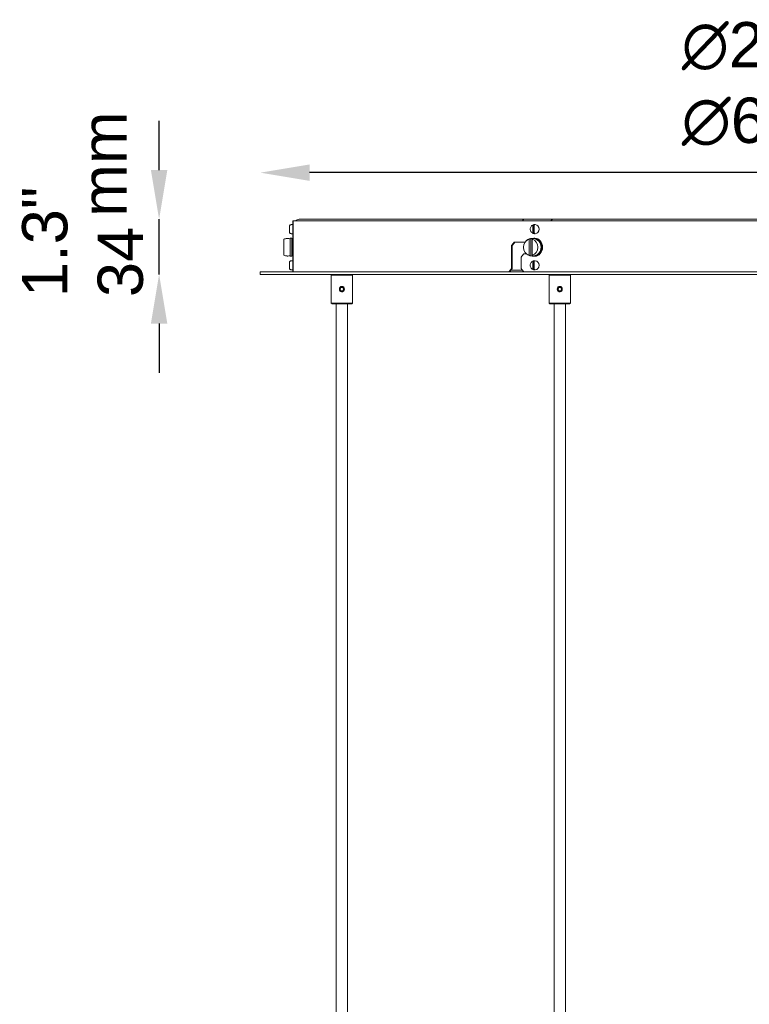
# Model space of a CAD drawing. Header units: millimetres. Extents: x 996 to 3448, y 154 to 3513.
# Tile 5 of 6: x 2290 to 2734, y 2914 to 3513. Entities that reach past the tile are written whole.
import ezdxf

# ---------------------------------------------------------------- set-up
doc = ezdxf.new("R2010")
doc.units = ezdxf.units.MM
doc.header["$LTSCALE"] = 12
for name, color, linetype, lineweight in [('Symbol (ISO)', 7, 'Continuous', 25), ('Widoczne (ISO)', 7, 'Continuous', 50), ('Wymiar (ISO)', 7, 'Continuous', 25)]:
    doc.layers.add(name, color=color, linetype=linetype, lineweight=lineweight)
doc.styles.add('Tekst notatki (ISO)', font='arial.ttf')
doc.dimstyles.new('Domyślne (ISO)', dxfattribs={"dimscale": 12, "dimtxt": 2.3, "dimasz": 2.5, "dimexe": 3.175, "dimexo": 0, "dimgap": 0.762, "dimtad": 1, "dimdec": 1, "dimlfac": 0.03937, "dimzin": 0, "dimdsep": 46, "dimtxsty": 'Tekst notatki (ISO)', "dimcen": 0.09, "dimdle": 10, "dimclrd": 256, "dimclre": 256, "dimclrt": 256, "dimazin": 2, "dimtfac": 1, "dimtmove": 0, "dimatfit": 3, "dimfxl": 0, "dimtolj": 1, "dimlwd": -1, "dimlwe": -1, "dimarcsym": 0})

# ---------------------------------------------------------------- blocks, each defined once
blk = doc.blocks.new('*D6')
at = {"layer": 'Defpoints', "color": 0, "transparency": 16777216}
for p in [(2374.8, 3391.73), (2616.03, 3391.73), (2436.44, 3358.23)]:
    blk.add_point(p, dxfattribs=at)
at = {"layer": 'Wymiar (ISO)', "transparency": 16777216}
for p, q in [((2374.8, 3421.73), (2374.8, 3451.73)), ((2374.8, 3358.23), (2374.8, 3391.73)), ((2374.8, 3328.23), (2374.8, 3298.23))]:
    blk.add_line(p, q, dxfattribs=at)
for points in [[(2369.8, 3421.73), (2379.8, 3421.73), (2374.8, 3391.73)], [(2369.8, 3328.23), (2379.8, 3328.23), (2374.8, 3358.23)]]:
    blk.add_solid(points, dxfattribs=at)
at = {"layer": 'Wymiar (ISO)', "transparency": 16777216, "insert": (2291.35, 3344.34), "char_height": 27.6, "attachment_point": 1, "rotation": 90, "style": 'Tekst notatki (ISO)'}
blk.add_mtext('\\A1;1.3"\\P34', dxfattribs=at)
blk = doc.blocks.new('*D7')
at = {"layer": 'Defpoints', "color": 0, "transparency": 16777216}
for p in [(2436.44, 3420.14), (2436.44, 3358.23), (3066.44, 3358.23)]:
    blk.add_point(p, dxfattribs=at)
at = {"layer": 'Wymiar (ISO)', "transparency": 16777216}
blk.add_line((3036.44, 3420.14), (2466.44, 3420.14), dxfattribs=at)
for points in [[(2466.44, 3425.14), (2466.44, 3415.14), (2436.44, 3420.14)], [(3036.44, 3425.14), (3036.44, 3415.14), (3066.44, 3420.14)]]:
    blk.add_solid(points, dxfattribs=at)
at = {"layer": 'Wymiar (ISO)', "transparency": 16777216, "insert": (2693.07, 3511.83), "char_height": 27.6, "attachment_point": 1, "style": 'Tekst notatki (ISO)'}
blk.add_mtext('\\A1;{\\fAIGDT|b0|i0;\\ln}\\fArial|b0|i0;{\\H27.6000;24.8"}\\P∅63', dxfattribs=at)

msp = doc.modelspace()

# ---------------------------------------------------------------- linework, layer by layer
at = {"layer": 'Widoczne (ISO)', "linetype": 'Continuous', "lineweight": 5}
for p, q in [((2454.17, 3384.02), (2454.17, 3387.43)), ((2455.17, 3388.45), (2455.17, 3388.48)), ((2456.17, 3388.48), (2455.17, 3388.48)), ((2456.17, 3382.98), (2456.17, 3388.48)), ((2456.2, 3387.23), (2456.17, 3387.23)), ((3046.67, 3390.73), (2456.2, 3390.73)), ((2456.2, 3387.73), (2456.2, 3390.73)), ((2456.2, 3387.73), (2456.2, 3390.73)), ((2456.37, 3390.73), (2456.2, 3390.73)), ((2456.37, 3359.73), (2456.37, 3390.73)), ((2460.17, 3391.73), (2460.64, 3391.73)), ((2461.64, 3391.73), (2460.64, 3391.73)), ((2461.64, 3391.73), (2597.05, 3391.73)), ((2597.14, 3391.73), (2597.05, 3391.73)), ((2597.14, 3391.73), (2614.46, 3391.73)), ((2602.46, 3384.02), (2602.45, 3387.43)), ((2602.97, 3383), (2602.94, 3388.44)), ((2603.14, 3387.43), (2603.16, 3384.02)), ((2603.8, 3388.48), (2603.3, 3388.48)), ((2614.46, 3391.73), (2614.7, 3391.73)), ((2616.03, 3391.73), (2614.7, 3391.73)), ((2616.03, 3391.73), (2886.84, 3391.73)), ((2454.17, 3384.02), (2454.17, 3384.02)), ((2455.17, 3382.98), (2455.17, 3383.01)), ((2456.17, 3382.98), (2455.17, 3382.98)), ((2456.2, 3384.23), (2456.17, 3384.23)), ((2456.2, 3377.73), (2456.2, 3383.73)), ((2456.2, 3377.73), (2456.2, 3383.73)), ((2603.8, 3382.98), (2603.3, 3382.98)), ((2450.69, 3379.63), (2450.69, 3369.83)), ((2452.69, 3380.02), (2452.69, 3380.11)), ((2454.69, 3380.23), (2454.69, 3369.23)), ((2455.69, 3380.23), (2454.69, 3380.23)), ((2455.69, 3369.23), (2455.69, 3380.23)), ((2456.2, 3377.73), (2455.69, 3377.73)), ((2456.2, 3377.73), (2456.2, 3377.73)), ((2456.2, 3377.73), (2456.2, 3377.73)), ((2456.22, 3375.73), (2456.22, 3372.73)), ((2456.22, 3375.73), (2456.22, 3372.73)), ((2589.34, 3375.73), (2589.74, 3375.73)), ((2589.34, 3361.73), (2589.34, 3375.73)), ((2589.74, 3375.73), (2589.74, 3361.73)), ((2597.6, 3377.73), (2591.02, 3377.73)), ((2600.19, 3369.83), (2600.19, 3379.63)), ((2601.19, 3369.43), (2601.19, 3380.02)), ((2601.93, 3379.63), (2601.93, 3369.83)), ((2603.56, 3380.23), (2603.06, 3380.23)), ((2452.69, 3369.34), (2452.69, 3369.43)), ((2455.69, 3369.23), (2454.69, 3369.23)), ((2456.22, 3371.73), (2455.69, 3371.73)), ((2456.2, 3365.73), (2456.2, 3369.23)), ((2456.2, 3365.73), (2456.2, 3369.23)), ((2596.94, 3370.73), (2598.46, 3370.73)), ((2603.56, 3369.23), (2603.06, 3369.23)), ((2454.17, 3362.02), (2454.17, 3365.43)), ((2455.17, 3366.45), (2455.17, 3366.48)), ((2456.17, 3366.48), (2455.17, 3366.48)), ((2456.17, 3360.98), (2456.17, 3366.48)), ((2456.2, 3365.23), (2456.17, 3365.23)), ((2595.24, 3368.73), (2595.24, 3361.73)), ((2602.46, 3362.02), (2602.45, 3365.43)), ((2602.97, 3361), (2602.94, 3366.44)), ((2603.14, 3365.43), (2603.16, 3362.02)), ((2603.8, 3366.48), (2603.3, 3366.48)), ((3066.44, 3359.73), (2436.44, 3359.73)), ((2436.44, 3358.23), (2436.44, 3359.73)), ((2436.44, 3358.23), (3066.44, 3358.23)), ((2454.17, 3362.02), (2454.17, 3362.02)), ((2455.17, 3360.98), (2455.17, 3361.01)), ((2456.17, 3360.98), (2455.17, 3360.98)), ((2456.2, 3362.23), (2456.17, 3362.23)), ((2456.2, 3359.73), (2456.2, 3361.73)), ((2456.2, 3359.73), (2456.2, 3361.73)), ((2480.1, 3358.23), (2479.6, 3357.73)), ((2492.6, 3357.73), (2479.6, 3357.73)), ((2479.6, 3340.73), (2479.6, 3357.73)), ((2492.1, 3358.23), (2492.6, 3357.73)), ((2492.6, 3340.73), (2492.6, 3357.73)), ((2596.09, 3360.73), (2588.9, 3360.73)), ((2589.74, 3361.73), (2589.34, 3361.73)), ((2603.8, 3360.98), (2603.3, 3360.98)), ((2612.77, 3358.23), (2612.27, 3357.73)), ((2625.27, 3357.73), (2612.27, 3357.73)), ((2612.27, 3340.73), (2612.27, 3357.73)), ((2624.77, 3358.23), (2625.27, 3357.73)), ((2625.27, 3340.73), (2625.27, 3357.73)), ((2484.95, 3349.23), (2485.53, 3350.23)), ((2485.53, 3348.23), (2484.95, 3349.23)), ((2485.53, 3350.23), (2486.68, 3350.23)), ((2486.68, 3348.23), (2485.53, 3348.23)), ((2486.68, 3350.23), (2487.26, 3349.23)), ((2487.26, 3349.23), (2486.68, 3348.23)), ((2617.61, 3349.23), (2618.19, 3350.23)), ((2618.19, 3348.23), (2617.61, 3349.23)), ((2618.19, 3350.23), (2619.35, 3350.23)), ((2619.35, 3348.23), (2618.19, 3348.23)), ((2619.35, 3350.23), (2619.92, 3349.23)), ((2619.92, 3349.23), (2619.35, 3348.23)), ((2479.6, 3340.73), (2492.6, 3340.73)), ((2480.1, 3340.23), (2479.6, 3340.73)), ((2492.1, 3340.23), (2480.1, 3340.23)), ((2482.6, 1688.23), (2482.6, 3340.23)), ((2489.6, 1688.23), (2489.6, 3340.23)), ((2492.1, 3340.23), (2492.6, 3340.73)), ((2612.27, 3340.73), (2625.27, 3340.73)), ((2612.77, 3340.23), (2612.27, 3340.73)), ((2624.77, 3340.23), (2612.77, 3340.23)), ((2615.27, 1808.23), (2615.27, 3340.23)), ((2622.27, 1808.23), (2622.27, 3340.23)), ((2624.77, 3340.23), (2625.27, 3340.73))]:
    msp.add_line(p, q, dxfattribs=at)
for centre in [(2486.1, 3349.23), (2618.77, 3349.23)]:
    msp.add_circle(centre, 1.5, dxfattribs=at)
for centre, radius, start, end in [((2460.17, 3388.73), 3, 90, 138.18969), ((2452.69, 3374.73), 5.29, 90, 112.20765), ((2452.69, 3374.73), 5.39, 68.19859, 90), ((2602.06, 3374.73), 5.39, 102.38165, 137.96889), ((2602.06, 3374.73), 5.39, 42.03111, 90), ((2452.69, 3374.73), 5.29, 247.79235, 270), ((2452.69, 3374.73), 5.39, 270, 291.80141), ((2602.06, 3374.73), 5.39, 222.03111, 257.61835), ((2602.06, 3374.73), 5.39, 270, 317.96889)]:
    msp.add_arc(centre, radius, start, end, dxfattribs=at)
for centre, major_axis, ratio, start_param, end_param in [((2597.14, 3388.73), (0, 3), 0.5, 0, 0.841069), ((2603.3, 3385.73), (0, 2.75), 0.866025, 6.143086, 6.435031), ((2603.8, 3385.73), (0, 2.75), 0.866025, 3.141593, 6.283185), ((2614.46, 3388.73), (0, 3), 0.5, 0, 0.841069), ((2603.3, 3385.73), (0, -2.75), 0.866025, 6.143086, 6.435031), ((2751.44, 3392.73), (285.18, 285.18), 0.267949, 1.883424, 1.890208), ((2751.44, 3392.73), (-284.4, -284.4), 0.267949, 5.025155, 5.031958), ((2601.06, 3374.73), (0, 5), 0.866025, 0.201358, 2.940235), ((2601.19, 3374.73), (0, 5.29), 0.5, 0, 0.387597), ((2602.06, 3374.73), (0, 5.39), 0.866025, 6.096406, 6.469965), ((2602.93, 3374.73), (0, 5.29), 0.5, 0, 0.387597), ((2601.06, 3374.73), (0, -5), 0.866025, 0.201358, 2.940235), ((2603.06, 3374.73), (0, -5.5), 0.866025, 6.078398, 9.629565), ((2603.56, 3374.73), (0, 5.5), 0.866025, 3.141593, 6.283185), ((2603.06, 3374.73), (0, 5), 0.866025, 3.906985, 5.517792), ((2751.44, 3378.73), (285.18, 285.18), 0.267949, 1.859696, 1.866473), ((2601.19, 3374.73), (0, -5.29), 0.5, 5.895589, 6.283185), ((2602.06, 3374.73), (0, -5.39), 0.866025, 6.096406, 6.469965), ((2602.93, 3374.73), (0, -5.29), 0.5, 5.895589, 6.283185), ((2604.3, 3372.73), (0, -3.5), 0.866025, 6.17449, 6.203118), ((2605.3, 3372.73), (0, -3.5), 0.866025, 6.025875, 6.035823), ((2603.3, 3363.73), (0, 2.75), 0.866025, 6.143086, 6.435031), ((2603.8, 3363.73), (0, 2.75), 0.866025, 3.141593, 6.283185), ((2751.44, 3378.73), (285.18, 285.18), 0.267949, 1.890208, 1.896995), ((2751.44, 3378.73), (-284.4, -284.4), 0.267949, 5.031958, 5.038763), ((2751.44, 3351.73), (285.18, -285.18), 0.267949, 4.416712, 4.423489), ((2603.3, 3363.73), (0, -2.75), 0.866025, 6.143086, 6.435031)]:
    msp.add_ellipse(centre, major_axis=major_axis, ratio=ratio, start_param=start_param, end_param=end_param, dxfattribs=at)
for points, knots in [([(2455.17, 3388.45), (2455.04, 3388.45), (2454.9, 3388.42), (2454.67, 3388.32), (2454.55, 3388.24), (2454.37, 3388.06), (2454.29, 3387.94), (2454.2, 3387.71), (2454.17, 3387.56), (2454.17, 3387.43)], [0, 0, 0, 0, 0.0370087, 0.0370087, 0.0742216, 0.0742216, 0.1114924, 0.1114924, 0.1494447, 0.1494447, 0.1494447, 0.1494447]), ([(2456.2, 3387.73), (2456.2, 3387.73), (2456.2, 3387.68), (2456.2, 3387.47), (2456.2, 3387.32), (2456.2, 3386.96), (2456.2, 3386.74), (2456.2, 3386.25), (2456.21, 3385.98), (2456.21, 3385.48), (2456.2, 3385.21), (2456.2, 3384.71), (2456.2, 3384.49), (2456.2, 3384.13), (2456.2, 3383.98), (2456.2, 3383.78), (2456.2, 3383.73), (2456.2, 3383.73)], [0.3013503, 0.3013503, 0.3013503, 0.3013503, 0.3766879, 0.3766879, 0.4520255, 0.4520255, 0.5273631, 0.5273631, 0.6027007, 0.6027007, 0.6780383, 0.6780383, 0.7533759, 0.7533759, 0.8287135, 0.8287135, 0.904051, 0.904051, 0.904051, 0.904051]), ([(2456.2, 3387.73), (2456.2, 3387.73), (2456.2, 3387.68), (2456.2, 3387.47), (2456.2, 3387.32), (2456.2, 3386.96), (2456.2, 3386.74), (2456.2, 3386.25), (2456.21, 3385.98), (2456.21, 3385.48), (2456.2, 3385.21), (2456.2, 3384.71), (2456.2, 3384.49), (2456.2, 3384.13), (2456.2, 3383.98), (2456.2, 3383.78), (2456.2, 3383.73), (2456.2, 3383.73)], [0.3013503, 0.3013503, 0.3013503, 0.3013503, 0.3766879, 0.3766879, 0.4520255, 0.4520255, 0.5273631, 0.5273631, 0.6027007, 0.6027007, 0.6780383, 0.6780383, 0.7533759, 0.7533759, 0.8287135, 0.8287135, 0.904051, 0.904051, 0.904051, 0.904051]), ([(2602.9, 3388.44), (2602.64, 3388.4), (2602.39, 3388.31), (2601.93, 3388.05), (2601.72, 3387.88), (2601.34, 3387.48), (2601.19, 3387.24), (2600.94, 3386.72), (2600.86, 3386.44), (2600.77, 3385.85), (2600.78, 3385.55), (2600.87, 3384.96), (2600.96, 3384.67), (2601.23, 3384.14), (2601.4, 3383.9), (2601.81, 3383.49), (2602.04, 3383.33), (2602.5, 3383.11), (2602.71, 3383.04), (2602.93, 3383.01)], [1.716972, 1.716972, 1.716972, 1.716972, 2.010329, 2.010329, 2.315282, 2.315282, 2.637303, 2.637303, 2.973852, 2.973852, 3.317724, 3.317724, 3.661378, 3.661378, 3.996974, 3.996974, 4.316745, 4.316745, 4.566243, 4.566243, 4.566243, 4.566243]), ([(2602.45, 3387.43), (2602.45, 3387.55), (2602.46, 3387.7), (2602.51, 3387.94), (2602.55, 3388.06), (2602.63, 3388.24), (2602.69, 3388.32), (2602.81, 3388.42), (2602.88, 3388.44), (2602.94, 3388.44)], [-0.1494447, -0.1494447, -0.1494447, -0.1494447, -0.1114924, -0.1114924, -0.0742216, -0.0742216, -0.0370087, -0.0370087, 0, 0, 0, 0]), ([(2603.63, 3388.45), (2603.57, 3388.45), (2603.5, 3388.42), (2603.39, 3388.32), (2603.33, 3388.24), (2603.24, 3388.06), (2603.2, 3387.94), (2603.15, 3387.71), (2603.14, 3387.56), (2603.14, 3387.43)], [0, 0, 0, 0, 0.0370087, 0.0370087, 0.0742216, 0.0742216, 0.1114924, 0.1114924, 0.1494447, 0.1494447, 0.1494447, 0.1494447]), ([(2455.17, 3383), (2455.04, 3383), (2454.9, 3383.03), (2454.67, 3383.13), (2454.55, 3383.21), (2454.37, 3383.39), (2454.29, 3383.51), (2454.2, 3383.74), (2454.17, 3383.89), (2454.17, 3384.02)], [0, 0, 0, 0, 0.0370087, 0.0370087, 0.0742216, 0.0742216, 0.1114924, 0.1114924, 0.1494447, 0.1494447, 0.1494447, 0.1494447]), ([(2454.17, 3384.02), (2454.17, 3383.9), (2454.2, 3383.75), (2454.29, 3383.52), (2454.37, 3383.39), (2454.55, 3383.22), (2454.67, 3383.13), (2454.9, 3383.04), (2455.04, 3383.01), (2455.17, 3383.01)], [-0.1494447, -0.1494447, -0.1494447, -0.1494447, -0.1114924, -0.1114924, -0.0742216, -0.0742216, -0.0370087, -0.0370087, 0, 0, 0, 0]), ([(2602.97, 3383), (2602.91, 3383), (2602.84, 3383.03), (2602.72, 3383.13), (2602.66, 3383.21), (2602.57, 3383.39), (2602.53, 3383.51), (2602.48, 3383.74), (2602.46, 3383.89), (2602.46, 3384.02)], [0, 0, 0, 0, 0.0370087, 0.0370087, 0.0742216, 0.0742216, 0.1114924, 0.1114924, 0.1494447, 0.1494447, 0.1494447, 0.1494447]), ([(2603.16, 3384.02), (2603.16, 3383.9), (2603.17, 3383.75), (2603.22, 3383.52), (2603.26, 3383.39), (2603.35, 3383.22), (2603.41, 3383.13), (2603.53, 3383.04), (2603.6, 3383.01), (2603.66, 3383.01)], [-0.1494447, -0.1494447, -0.1494447, -0.1494447, -0.1114924, -0.1114924, -0.0742216, -0.0742216, -0.0370087, -0.0370087, 0, 0, 0, 0]), ([(2456.2, 3377.73), (2456.2, 3377.73), (2456.21, 3377.68), (2456.21, 3377.47), (2456.21, 3377.32), (2456.21, 3376.96), (2456.22, 3376.74), (2456.22, 3376.25), (2456.22, 3375.98), (2456.22, 3375.73)], [-0.3013545, -0.3013545, -0.3013545, -0.3013545, -0.2260149, -0.2260149, -0.1506753, -0.1506753, -0.0753376, -0.0753376, 0, 0, 0, 0]), ([(2456.2, 3377.73), (2456.2, 3377.73), (2456.21, 3377.68), (2456.21, 3377.47), (2456.21, 3377.32), (2456.21, 3376.96), (2456.22, 3376.74), (2456.22, 3376.25), (2456.22, 3375.98), (2456.22, 3375.73)], [-0.3013545, -0.3013545, -0.3013545, -0.3013545, -0.2260149, -0.2260149, -0.1506753, -0.1506753, -0.0753376, -0.0753376, 0, 0, 0, 0]), ([(2456.22, 3372.73), (2456.22, 3372.29), (2456.22, 3371.82), (2456.21, 3370.96), (2456.21, 3370.56), (2456.21, 3369.94), (2456.2, 3369.67), (2456.2, 3369.31), (2456.2, 3369.23), (2456.2, 3369.23)], [0, 0, 0, 0, 0.1318417, 0.1318417, 0.2636833, 0.2636833, 0.395525, 0.395525, 0.5273667, 0.5273667, 0.5273667, 0.5273667]), ([(2456.22, 3372.73), (2456.22, 3372.29), (2456.22, 3371.82), (2456.21, 3370.96), (2456.21, 3370.56), (2456.21, 3369.94), (2456.2, 3369.67), (2456.2, 3369.31), (2456.2, 3369.23), (2456.2, 3369.23)], [0, 0, 0, 0, 0.1318417, 0.1318417, 0.2636833, 0.2636833, 0.395525, 0.395525, 0.5273667, 0.5273667, 0.5273667, 0.5273667]), ([(2604.81, 3369.42), (2604.48, 3369.29), (2604.14, 3369.23), (2603.78, 3369.23), (2603.74, 3369.23), (2603.7, 3369.23)], [0.415287, 0.415287, 0.415287, 0.415287, 0.5273667, 0.5273667, 0.5404194, 0.5404194, 0.5404194, 0.5404194]), ([(2455.17, 3366.45), (2455.04, 3366.45), (2454.9, 3366.42), (2454.67, 3366.32), (2454.55, 3366.24), (2454.37, 3366.06), (2454.29, 3365.94), (2454.2, 3365.71), (2454.17, 3365.56), (2454.17, 3365.43)], [0, 0, 0, 0, 0.0370087, 0.0370087, 0.0742216, 0.0742216, 0.1114924, 0.1114924, 0.1494447, 0.1494447, 0.1494447, 0.1494447]), ([(2456.2, 3365.73), (2456.2, 3365.73), (2456.2, 3365.68), (2456.2, 3365.47), (2456.2, 3365.32), (2456.2, 3364.96), (2456.2, 3364.74), (2456.2, 3364.25), (2456.21, 3363.98), (2456.21, 3363.48), (2456.2, 3363.21), (2456.2, 3362.71), (2456.2, 3362.49), (2456.2, 3362.13), (2456.2, 3361.98), (2456.2, 3361.78), (2456.2, 3361.73), (2456.2, 3361.73)], [0.3013503, 0.3013503, 0.3013503, 0.3013503, 0.3766879, 0.3766879, 0.4520255, 0.4520255, 0.5273631, 0.5273631, 0.6027007, 0.6027007, 0.6780383, 0.6780383, 0.7533759, 0.7533759, 0.8287135, 0.8287135, 0.904051, 0.904051, 0.904051, 0.904051]), ([(2456.2, 3365.73), (2456.2, 3365.73), (2456.2, 3365.68), (2456.2, 3365.47), (2456.2, 3365.32), (2456.2, 3364.96), (2456.2, 3364.74), (2456.2, 3364.25), (2456.21, 3363.98), (2456.21, 3363.48), (2456.2, 3363.21), (2456.2, 3362.71), (2456.2, 3362.49), (2456.2, 3362.13), (2456.2, 3361.98), (2456.2, 3361.78), (2456.2, 3361.73), (2456.2, 3361.73)], [0.3013503, 0.3013503, 0.3013503, 0.3013503, 0.3766879, 0.3766879, 0.4520255, 0.4520255, 0.5273631, 0.5273631, 0.6027007, 0.6027007, 0.6780383, 0.6780383, 0.7533759, 0.7533759, 0.8287135, 0.8287135, 0.904051, 0.904051, 0.904051, 0.904051]), ([(2602.9, 3366.44), (2602.64, 3366.4), (2602.39, 3366.31), (2601.93, 3366.05), (2601.72, 3365.88), (2601.34, 3365.48), (2601.19, 3365.24), (2600.94, 3364.72), (2600.86, 3364.44), (2600.77, 3363.85), (2600.78, 3363.55), (2600.87, 3362.96), (2600.96, 3362.67), (2601.23, 3362.14), (2601.4, 3361.9), (2601.81, 3361.49), (2602.04, 3361.33), (2602.5, 3361.11), (2602.71, 3361.04), (2602.93, 3361.01)], [1.716972, 1.716972, 1.716972, 1.716972, 2.010329, 2.010329, 2.315282, 2.315282, 2.637303, 2.637303, 2.973852, 2.973852, 3.317724, 3.317724, 3.661378, 3.661378, 3.996974, 3.996974, 4.316745, 4.316745, 4.566243, 4.566243, 4.566243, 4.566243]), ([(2602.45, 3365.43), (2602.45, 3365.55), (2602.46, 3365.7), (2602.51, 3365.94), (2602.55, 3366.06), (2602.63, 3366.24), (2602.69, 3366.32), (2602.81, 3366.42), (2602.88, 3366.44), (2602.94, 3366.44)], [-0.1494447, -0.1494447, -0.1494447, -0.1494447, -0.1114924, -0.1114924, -0.0742216, -0.0742216, -0.0370087, -0.0370087, 0, 0, 0, 0]), ([(2603.63, 3366.45), (2603.57, 3366.45), (2603.5, 3366.42), (2603.39, 3366.32), (2603.33, 3366.24), (2603.24, 3366.06), (2603.2, 3365.94), (2603.15, 3365.71), (2603.14, 3365.56), (2603.14, 3365.43)], [0, 0, 0, 0, 0.0370087, 0.0370087, 0.0742216, 0.0742216, 0.1114924, 0.1114924, 0.1494447, 0.1494447, 0.1494447, 0.1494447]), ([(2455.17, 3361), (2455.04, 3361), (2454.9, 3361.03), (2454.67, 3361.13), (2454.55, 3361.21), (2454.37, 3361.39), (2454.29, 3361.51), (2454.2, 3361.74), (2454.17, 3361.89), (2454.17, 3362.02)], [0, 0, 0, 0, 0.0370087, 0.0370087, 0.0742216, 0.0742216, 0.1114924, 0.1114924, 0.1494447, 0.1494447, 0.1494447, 0.1494447]), ([(2454.17, 3362.02), (2454.17, 3361.9), (2454.2, 3361.75), (2454.29, 3361.52), (2454.37, 3361.39), (2454.55, 3361.22), (2454.67, 3361.13), (2454.9, 3361.04), (2455.04, 3361.01), (2455.17, 3361.01)], [-0.1494447, -0.1494447, -0.1494447, -0.1494447, -0.1114924, -0.1114924, -0.0742216, -0.0742216, -0.0370087, -0.0370087, 0, 0, 0, 0]), ([(2602.97, 3361), (2602.91, 3361), (2602.84, 3361.03), (2602.72, 3361.13), (2602.66, 3361.21), (2602.57, 3361.39), (2602.53, 3361.51), (2602.48, 3361.74), (2602.46, 3361.89), (2602.46, 3362.02)], [0, 0, 0, 0, 0.0370087, 0.0370087, 0.0742216, 0.0742216, 0.1114924, 0.1114924, 0.1494447, 0.1494447, 0.1494447, 0.1494447]), ([(2603.16, 3362.02), (2603.16, 3361.9), (2603.17, 3361.75), (2603.22, 3361.52), (2603.26, 3361.39), (2603.35, 3361.22), (2603.41, 3361.13), (2603.53, 3361.04), (2603.6, 3361.01), (2603.66, 3361.01)], [-0.1494447, -0.1494447, -0.1494447, -0.1494447, -0.1114924, -0.1114924, -0.0742216, -0.0742216, -0.0370087, -0.0370087, 0, 0, 0, 0]), ([(2484.85, 3350.26), (2484.89, 3350.3), (2484.92, 3350.34), (2485.1, 3350.52), (2485.28, 3350.64), (2485.68, 3350.81), (2485.9, 3350.85), (2486.1, 3350.85)], [0.5983496, 0.5983496, 0.5983496, 0.5983496, 0.6134159, 0.6134159, 0.6747524, 0.6747524, 0.7360889, 0.7360889, 0.7360889, 0.7360889]), ([(2486.1, 3347.61), (2485.9, 3347.61), (2485.68, 3347.65), (2485.28, 3347.81), (2485.1, 3347.94), (2484.92, 3348.12), (2484.89, 3348.15), (2484.85, 3348.19)], [0.245363, 0.245363, 0.245363, 0.245363, 0.3066995, 0.3066995, 0.368036, 0.368036, 0.3831023, 0.3831023, 0.3831023, 0.3831023]), ([(2486.1, 3350.85), (2486.31, 3350.85), (2486.52, 3350.81), (2486.92, 3350.64), (2487.11, 3350.52), (2487.28, 3350.34), (2487.32, 3350.3), (2487.35, 3350.26)], [0.7360889, 0.7360889, 0.7360889, 0.7360889, 0.7974254, 0.7974254, 0.8587619, 0.8587619, 0.8738283, 0.8738283, 0.8738283, 0.8738283]), ([(2487.35, 3348.19), (2487.32, 3348.15), (2487.28, 3348.12), (2487.11, 3347.94), (2486.92, 3347.81), (2486.52, 3347.65), (2486.31, 3347.61), (2486.1, 3347.61)], [1.0890755, 1.0890755, 1.0890755, 1.0890755, 1.1041419, 1.1041419, 1.1654784, 1.1654784, 1.2268149, 1.2268149, 1.2268149, 1.2268149]), ([(2617.52, 3350.26), (2617.55, 3350.3), (2617.59, 3350.34), (2617.77, 3350.52), (2617.95, 3350.64), (2618.35, 3350.81), (2618.56, 3350.85), (2618.77, 3350.85)], [0.5983496, 0.5983496, 0.5983496, 0.5983496, 0.6134159, 0.6134159, 0.6747524, 0.6747524, 0.7360889, 0.7360889, 0.7360889, 0.7360889]), ([(2618.77, 3347.61), (2618.56, 3347.61), (2618.35, 3347.65), (2617.95, 3347.81), (2617.77, 3347.94), (2617.59, 3348.12), (2617.55, 3348.15), (2617.52, 3348.19)], [0.245363, 0.245363, 0.245363, 0.245363, 0.3066995, 0.3066995, 0.368036, 0.368036, 0.3831023, 0.3831023, 0.3831023, 0.3831023]), ([(2618.77, 3350.85), (2618.97, 3350.85), (2619.19, 3350.81), (2619.59, 3350.64), (2619.77, 3350.52), (2619.95, 3350.34), (2619.98, 3350.3), (2620.02, 3350.26)], [0.7360889, 0.7360889, 0.7360889, 0.7360889, 0.7974254, 0.7974254, 0.8587619, 0.8587619, 0.8738283, 0.8738283, 0.8738283, 0.8738283]), ([(2620.02, 3348.19), (2619.98, 3348.15), (2619.95, 3348.12), (2619.77, 3347.94), (2619.59, 3347.81), (2619.19, 3347.65), (2618.97, 3347.61), (2618.77, 3347.61)], [1.0890755, 1.0890755, 1.0890755, 1.0890755, 1.1041419, 1.1041419, 1.1654784, 1.1654784, 1.2268149, 1.2268149, 1.2268149, 1.2268149])]:
    msp.add_open_spline(points, degree=3, knots=knots, dxfattribs=at)
msp.add_open_spline([(2603.93, 3369.24), (2603.96, 3369.24), (2603.99, 3369.24), (2604.02, 3369.23)], degree=3, dxfattribs=at)

# ---------------------------------------------------------------- texts
at = {"layer": 'Symbol (ISO)', "insert": (2327.42, 3393.21), "char_height": 27.6, "width": 64.2457, "attachment_point": 1, "rotation": 90, "style": 'Tekst notatki (ISO)'}
msp.add_mtext('\\fArial|b0|i0;mm', dxfattribs=at)

# ---------------------------------------------------------------- dimensions: what is measured, and where the dimension line sits
at = {"layer": 'Wymiar (ISO)'}
for base, p1, p2, angle, text, override, picture, middle in [((2436.44, 3420.14), (3066.44, 3358.23), (2436.44, 3358.23), 180, '{\\fAIGDT|b0|i0;\\ln}\\fArial|b0|i0;{\\H27.6000;<>"}\\P∅63', {"dimgap": 0.762, "dimdec": 1, "dimlfac": 0.03937, "dimpost": '\\X', "dimse1": 1, "dimse2": 1, "dimtol": 0, "dimlim": 0, "dimtp": 0, "dimtm": 0, "dimtdec": 2, "dimtofl": 0, "dimatfit": 1, "dimtvp": -0.25}, '*D7', (2751.44, 3420.14)), ((2374.8, 3391.73), (2436.44, 3358.23), (2616.03, 3391.73), 90, '<>"\\P34', {"dimgap": 0.762, "dimdec": 1, "dimlfac": 0.03937, "dimpost": '\\X', "dimse1": 1, "dimse2": 1, "dimtol": 0, "dimlim": 0, "dimtp": 0, "dimtm": 0, "dimtdec": 2, "dimtofl": 1, "dimatfit": 1, "dimtvp": -0.25}, '*D6', (2374.8, 3374.98))]:
    dim = msp.add_linear_dim(base=base, p1=p1, p2=p2, angle=angle, text=text, dimstyle='Domyślne (ISO)', override=override, dxfattribs=at)
    dim.commit()
    dim.dimension.update_dxf_attribs({"geometry": picture, "text_midpoint": middle, "dimtype": 160})

doc.saveas('drawing.dxf')
